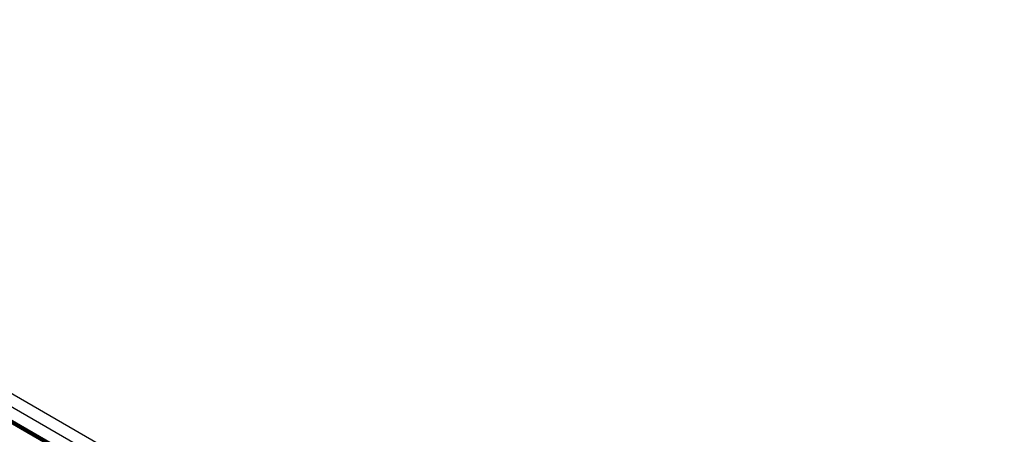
# Model space of a CAD drawing. Header units: millimetres. Extents: x 16 to 503, y 3 to 290.
# Tile 165 of 169: x 90.52 to 105.43, y 200.6 to 206.89. Entities that reach past the tile are written whole.
import ezdxf

# ---------------------------------------------------------------- set-up
doc = ezdxf.new("R2010")
doc.units = ezdxf.units.MM

msp = doc.modelspace()

# ---------------------------------------------------------------- linework, layer by layer
at = {"color": 7, "linetype": 'Continuous', "lineweight": 25}
for p, q in [((80.579, 206.886), (105.425, 192.542)), ((80.492, 206.735), (105.338, 192.392)), ((87.206, 202.659), (98.623, 196.068)), ((87.224, 202.621), (98.641, 196.03)), ((98.658, 196.002), (87.247, 202.59)), ((98.667, 196.014), (87.25, 202.605)), ((87.253, 202.59), (98.664, 196.003)), ((98.648, 195.997), (87.237, 202.584))]:
    msp.add_line(p, q, dxfattribs=at)

doc.saveas('drawing.dxf')
